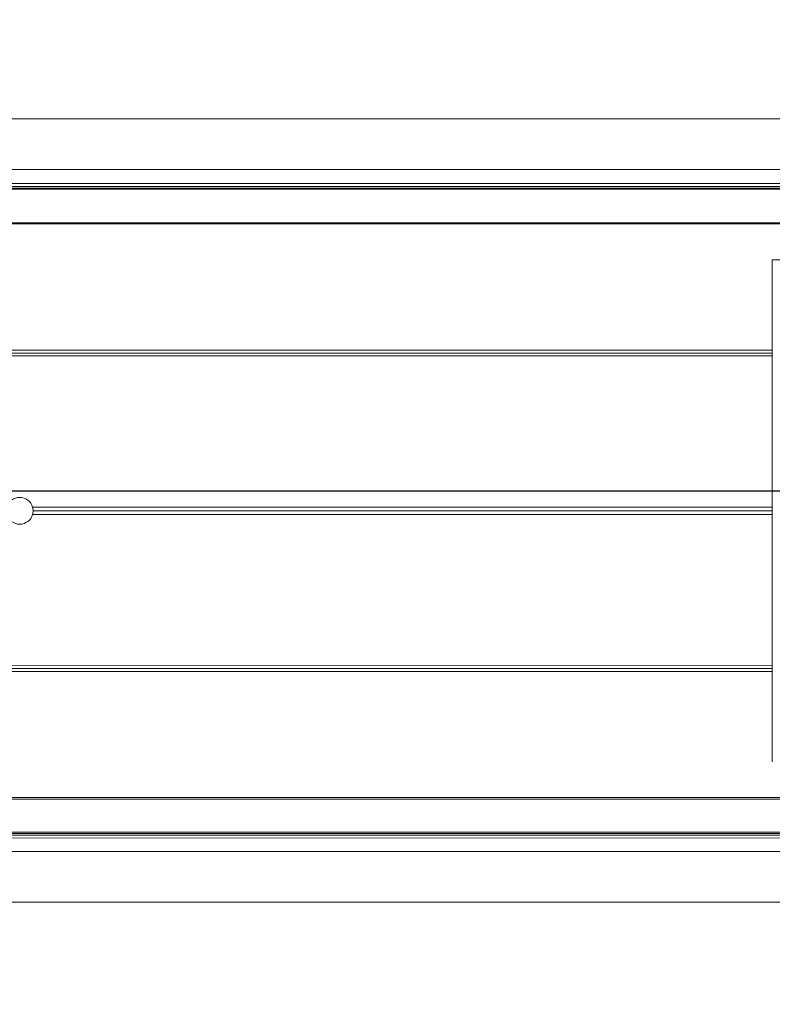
# Model space of a CAD drawing. Header units: feet. Extents: x 0 to 152508, y 0 to 59434.
# Tile 23 of 114: x 152349.448 to 152349.885, y 59280.581 to 59281.154. Entities that reach past the tile are written whole.
import ezdxf
from ezdxf import colors
from ezdxf.entities.mleader import LeaderData, LeaderLine
from ezdxf.math import Vec2, Vec3

# ---------------------------------------------------------------- set-up
doc = ezdxf.new("R2010")
doc.units = ezdxf.units.FT
doc.header["$LTSCALE"] = 0.1
doc.header["$MEASUREMENT"] = 0
for name, color, linetype, lineweight in [('Bridge plan$0$BR_P_Rail_Object', 251, 'Continuous', 30), ('Bridge plan$0$BR_P_Slab_Object', 2, 'Continuous', 30), ('Bridge plan$0$new FSB deck grid - PV_P_Curb', 1, 'Continuous', 13), ('Bridge plan$0$PV_P_EOP_Br', 252, 'Continuous', 30), ('Bridge plan$0$SC_Scratch7', 252, 'Continuous', 0)]:
    doc.layers.add(name, color=color, linetype=linetype, lineweight=lineweight)
doc.layers.add('Trellis Base$0$L-ANNO-NOTE', color=30, linetype='Continuous')
doc.styles.add('Trellis Base$0$ARIAL', font='arial.ttf', dxfattribs={"width": 0.9})

# ---------------------------------------------------------------- blocks, each defined once
blk = doc.blocks.new('Bridge plan$0$HIGH ST SCREENWALL_2 PANEL PLAN_9')
at = {"layer": 'Bridge plan$0$SC_Scratch7', "lineweight": 0}
for p, q in [((-4.33074, 0.25944), (-0.34116, 0.25931)), ((-4.33074, 0.22994), (-0.34116, 0.22981)), ((-4.17449, 0.22035), (-2.40196, 0.22029)), ((-4.17322, 0.22208), (-2.40202, 0.22202)), ((-2.40192, 0.21938), (-4.15886, 0.21944)), ((-2.4019, 0.21856), (-4.15886, 0.21862)), ((-2.40123, 0.19937), (-4.15886, 0.19942)), ((-2.4012, 0.19855), (-4.15886, 0.1986)), ((-2.56512, 0.17772), (-2.56513, -0.11395)), ((-2.56512, 0.17772), (-2.56513, -0.11395)), ((-2.56512, 0.12188), (-3.66168, 0.12192)), ((-2.56512, 0.12522), (-3.66163, 0.12525)), ((-2.56512, 0.12355), (-3.66147, 0.12359)), ((-2.56512, 0.03401), (-2.9951, 0.03402)), ((-2.56512, 0.02976), (-2.9951, 0.02977)), ((-2.56512, 0.03188), (-2.99481, 0.0319)), ((-2.56513, -0.05812), (-3.66169, -0.05808)), ((-2.56513, -0.06145), (-3.66163, -0.06141)), ((-2.56513, -0.05978), (-3.66148, -0.05975)), ((-2.56513, -0.11395), (-2.40048, -0.11395)), ((-2.56513, -0.11395), (-2.40048, -0.11395)), ((-2.40121, -0.13479), (-4.15888, -0.13473)), ((-2.40123, -0.13548), (-4.15888, -0.13542)), ((-4.1745, -0.15648), (-2.40197, -0.15653)), ((-4.17323, -0.15821), (-2.40203, -0.15827)), ((-2.40191, -0.15493), (-4.15888, -0.15488)), ((-2.40194, -0.15562), (-4.15888, -0.15556)), ((-4.33075, -0.16639), (-0.34118, -0.16652)), ((-4.33075, -0.19589), (-0.34118, -0.19602))]:
    blk.add_line(p, q, dxfattribs=at)
for start, end in [(15.7783, 164.2179), (195.7783, 344.2179), (359.9981, 15.7783), (344.2179, 359.9981)]:
    blk.add_arc((-3.00262, 0.0319), 0.00781, start, end, dxfattribs=at)
blk = doc.blocks.new('Bridge plan')
at = {"layer": 'Bridge plan$0$BR_P_Rail_Object', "lineweight": -3}
blk.add_line((1828195.65275, 711482.14282), (1828078.81185, 711482.14282), dxfattribs=at)
at = {"layer": 'Bridge plan$0$BR_P_Slab_Object', "lineweight": -3, "extrusion": (0, 0, -1)}
blk.add_arc((-1828090.16974, 711476.32427), 35, 7.3628, 88.091079, dxfattribs=at)
at = {"layer": 'Bridge plan$0$new FSB deck grid - PV_P_Curb', "lineweight": -3, "flags": 128}
blk.add_lwpolyline([(1828055.54019, 711471.00401), (1828055.67861, 711477.10656, -0.397907), (1828089.02051, 711510.80513), (1828097.78899, 711511.09737), (1828106.05103, 711503.3683), (1828170.57775, 711505.51893), (1828178.30682, 711513.78098), (1828178.67268, 711513.79317, -0.429449), (1828209.15034, 711483.76627, -0.037112), (1828208.74594, 711479.41186), (1828207.96689, 711474.78458)], format="xyb", dxfattribs=at)
at = {"layer": 'Bridge plan$0$PV_P_EOP_Br', "lineweight": -3, "extrusion": (0, 0, -1)}
for start in [1.299297, 7.3628]:
    blk.add_arc((-1828090.16974, 711476.32427), 35, start, 88.091079, dxfattribs=at)
at = {"layer": 'Bridge plan$0$SC_Scratch7', "lineweight": -3, "extrusion": (0, 0, -1), "rotation": 180.0002309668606}
blk.add_blockref('Bridge plan$0$HIGH ST SCREENWALL_2 PANEL PLAN_9', (-1828091.51339, 711482.16321), dxfattribs=at)
blk = doc.blocks.new('Trellis Base')
blk.add_blockref('Bridge plan', (-1675739.06326, -652201.2631))
at = {"layer": 'Trellis Base$0$L-ANNO-NOTE'}
ml = blk.add_multileader_mtext('Standard', dxfattribs=at)
ml.set_content('W. LIVINGSTON AVENUE', color=11, style='Trellis Base$0$ARIAL')
ml.set_leader_properties()
ml.build(insert=Vec2(0, 0))
ml.multileader.update_dxf_attribs({"has_dogleg": 0, "dogleg_length": 0.36, "arrow_head_size": 1.25, "scale": 10})
ctx = ml.context
ctx.base_point, ctx.scale, ctx.char_height, ctx.arrow_head_size, ctx.landing_gap_size, ctx.plane_origin, ctx.plane_x_axis, ctx.plane_y_axis = Vec3(152493.43334, 59387.86988), 10, 1.25, 1.25, 0.5, Vec3(152496.48171, 59382.31385), Vec3(0.234739, 0.972058), Vec3(-0.972058, 0.234739)
notes = []
notes.append((ctx, [(0, (0, 0, 0), (0, 0), (1, 0), 1, [])]))
ctx.mtext.insert, ctx.mtext.text_direction, ctx.mtext.rotation, ctx.mtext.flow_direction = Vec3(152492.93282, 59388.50512), Vec3(0.234739, 0.972058), 1.333846, 5
ml = blk.add_multileader_mtext('Standard', dxfattribs=at)
ml.set_content('S. FRONT STREET', color=11, style='Trellis Base$0$ARIAL')
ml.set_leader_properties()
ml.build(insert=Vec2(0, 0))
ml.multileader.update_dxf_attribs({"has_dogleg": 0, "dogleg_length": 0.36, "arrow_head_size": 1.25, "scale": 10})
ctx = ml.context
ctx.base_point, ctx.scale, ctx.char_height, ctx.arrow_head_size, ctx.landing_gap_size, ctx.plane_origin = Vec3(152391.69845, 59316.60245), 10, 1.25, 1.25, 0.5, Vec3(152387.01324, 59312.33504)
notes.append((ctx, [(0, (0, 0, 0), (0, 0), (1, 0), 1, [])]))
ctx.mtext.insert, ctx.mtext.flow_direction = Vec3(152392.19845, 59317.2381), 5
for ctx, leaders in notes:
    for number, flags, end, landing, length, lines in leaders:
        leader = LeaderData()
        leader.index, (leader.has_last_leader_line, leader.has_dogleg_vector, leader.attachment_direction) = number, flags
        leader.last_leader_point, leader.dogleg_vector, leader.dogleg_length = Vec3(end), Vec3(landing), length
        for number, points, colour, breaks in lines:
            line = LeaderLine()
            line.index, line.vertices, line.color, line.breaks = number, Vec3.list(points), colors.encode_raw_color(colour), breaks
            leader.lines.append(line)
        ctx.leaders.append(leader)

msp = doc.modelspace()

# ---------------------------------------------------------------- block references
msp.add_blockref('Trellis Base', (0, 0))

doc.saveas('drawing.dxf')
